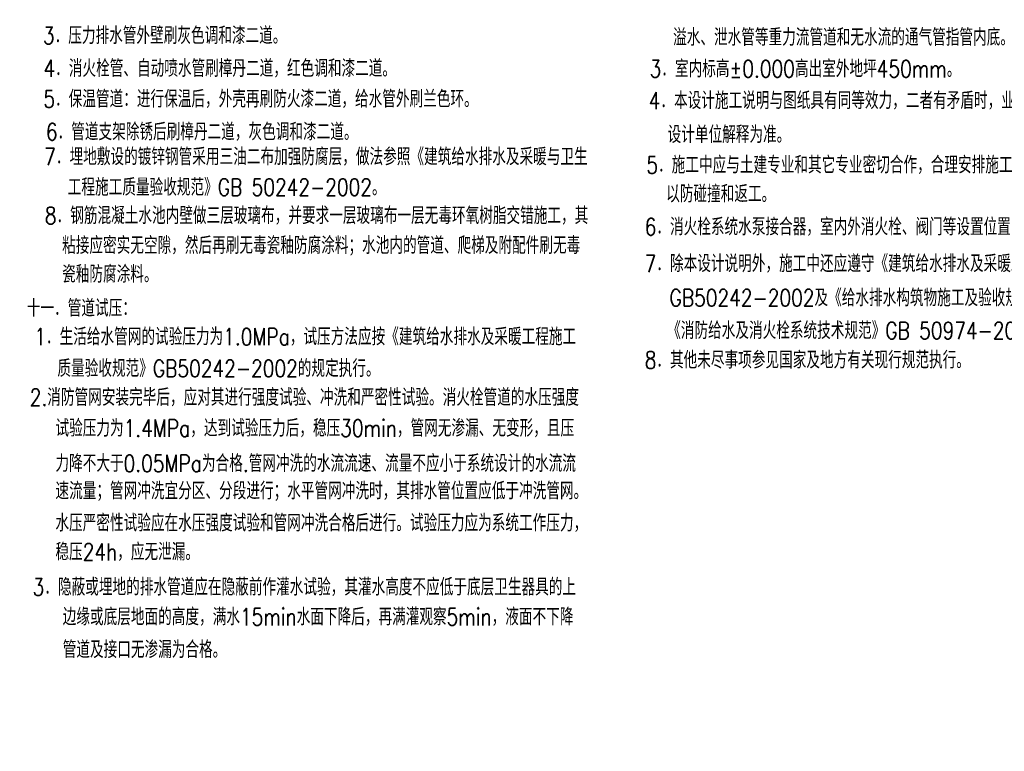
# Model space of a CAD drawing. Extents: x 687841 to 771941, y 252015 to 732780.
# Tile 80 of 98: x 730227 to 757957, y 658181 to 678784. Entities that reach past the tile are written whole.
import ezdxf

# ---------------------------------------------------------------- set-up
doc = ezdxf.new("R2010")
doc.units = 0
doc.header["$LTSCALE"] = 1000
doc.header["$MEASUREMENT"] = 0
doc.layers.get('0').update_dxf_attribs({"linetype": 'CONTINUOUS'})
doc.styles.add('DIM', font='simplex.shx', dxfattribs={"width": 0.8, "bigfont": 'hztxt.shx'})

msp = doc.modelspace()

# ---------------------------------------------------------------- texts
at = {"style": 'DIM', "width": 0.8}
for s, p in [('3．阀门及配件需装可拆卸的法兰或螺纹活套，并安装在方便维修、拆卸的位置。给排水管道与其', (711637.8, 678230.2)), ('3．压力排水管外壁刷灰色调和漆二道。', (730882.5, 678097.4)), ('溢水、泄水管等重力流管道和无水流的通气管指管内底。', (748629.3, 678048)), ('它专业管道交叉应互相协调。除图纸注明标高外，设于吊顶内管道安装应尽可能紧贴梁底，立', (712286.4, 677213.2)), ('4．消火栓管、自动喷水管刷樟丹二道，红色调和漆二道。', (730897.3, 677171.8)), ('3．室内标高%%P0.000高出室外地坪450mm。', (747967.4, 677160.2)), ('5．保温管道：进行保温后，外壳再刷防火漆二道，给水管外刷兰色环。', (730893.4, 676310.7)), ('4．本设计施工说明与图纸具有同等效力，二者有矛盾时，业主及施工单位应及时提出，并以', (747941.8, 676266.5)), ('6．管道支架除锈后刷樟丹二道，灰色调和漆二道。', (730965.2, 675386.1)), ('设计单位解释为准。', (748474.6, 675308.5)), ('7．埋地敷设的镀锌钢管采用三油二布加强防腐层，做法参照《建筑给水排水及采暖与卫生', (730917.9, 674684.3)), ('5．排水管穿室内楼板应预留孔洞，管道安装完后将孔洞严密捣实，立管周围应设高出楼板面设计', (711667.1, 674410.7)), ('5．施工中应与土建专业和其它专业密切合作，合理安排施工进度，及时预留孔洞及预埋套管，', (747876, 674452.9)), ('工程施工质量验收规范》GB 50242-2002。', (731580.5, 673826.1)), ('以防碰撞和返工。', (748433.3, 673638.1)), ('8．钢筋混凝土水池内壁做三层玻璃布，并要求一层玻璃布一层无毒环氧树脂交错施工，其', (730935.7, 673027)), ('6．消火栓系统水泵接合器，室内外消火栓、阀门等设置位置，应有明显区分的永久性标志。', (747828.5, 672710.8)), ('6．管道穿钢筋混凝土墙和楼板、粱时，应根据图中所注管道标高、位置配合土建工种预留孔', (711763.9, 672375.1)), ('粘接应密实无空隙，然后再刷无毒瓷釉防腐涂料；水池内的管道、爬梯及附配件刷无毒', (731422.2, 672187.3)), ('7．除本设计说明外，施工中还应遵守《建筑给水排水及采暖工程施工及质量验收规范》', (747828.5, 671674.5)), ('瓷釉防腐涂料。', (731422.2, 671378.1)), ('GB50242-2002及《给水排水构筑物施工及验收规范》GB50141-2008、', (748529.3, 670712.6)), ('十一．管道试压：', (730428.2, 670420.1)), ('《消防给水及消火栓系统技术规范》GB 50974-2014施工.', (748461.7, 669790.5)), ('1．生活给水管网的试验压力为1.0MPa，试压方法应按《建筑给水排水及采暖工程施工', (730636.8, 669615.8)), ('8．其他未尽事项参见国家及地方有关现行规范执行。', (747828.5, 668960.7)), ('质量验收规范》GB50242-2002的规定执行。', (731289.5, 668722.7)), ('2.消防管网安装完毕后，应对其进行强度试验、冲洗和严密性试验。消火栓管道的水压强度', (730509.4, 667909.2)), ('试验压力为1.4MPa，达到试验压力后，稳压30min，管网无渗漏、无变形，且压', (731234.2, 667040.6)), ('力降不大于0.05MPa为合格.管网冲洗的水流流速、流量不应小于系统设计的水流流', (731234.2, 666048.1)), ('速流量；管网冲洗宜分区、分段进行；水平管网冲洗时，其排水管位置应低于冲洗管网。', (731234.2, 665274.7)), ('水压严密性试验应在水压强度试验和管网冲洗合格后进行。试验压力应为系统工作压力，', (731234.2, 664370.7)), ('稳压24h，应无泄漏。', (731234.2, 663556.7)), ('3．隐蔽或埋地的排水管道应在隐蔽前作灌水试验，其灌水高度不应低于底层卫生器具的上', (730591.4, 662566.9)), ('边缘或底层地面的高度，满水15min水面下降后，再满灌观察5min，液面不下降', (731438.5, 661728.7)), ('9．排水管上的吊钩或卡箍应固定在承重结构上，固定件间距：横管不得大于2m，立管', (711642.5, 661141.9)), ('管道及接口无渗漏为合格。', (731438.5, 660805.5)), ('不得大于3m。层高小于或等于4m，立管中部可安一个固定件。当层高大于4m时，', (712248.2, 660210.5)), ('10. 不同管径管道的连接应采用异径管,在弯头上不得采用补心,在三通上至多用一个补心,', (711778.9, 658305.8))]:
    msp.add_text(s, height=480, dxfattribs=at).set_placement(p)

doc.saveas('drawing.dxf')
